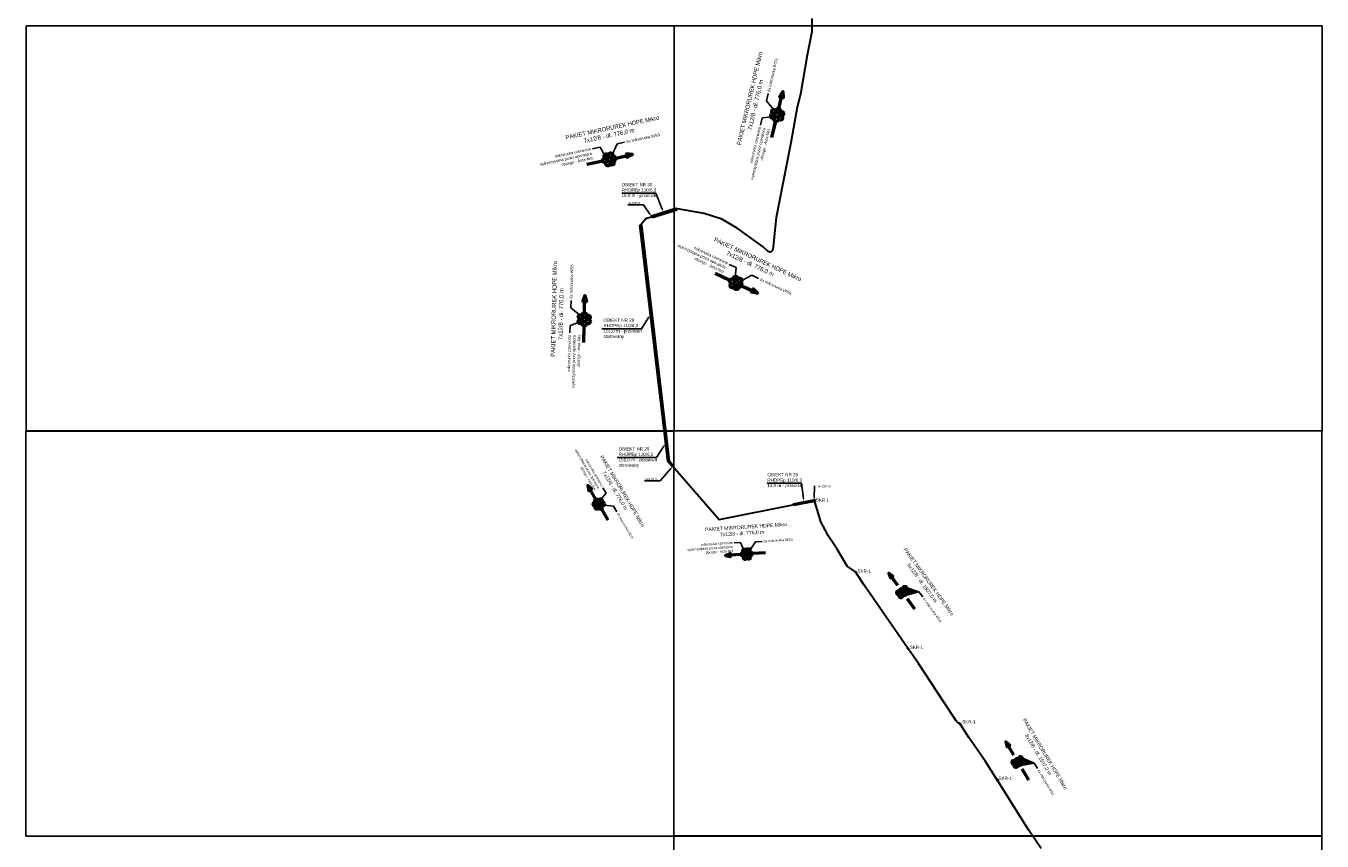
# Model space of a CAD drawing. Header units: millimetres. Extents: x 6424908 to 6427600, y 5873000 to 5879269.
# Tile 8 of 10: x 6426400 to 6427200, y 5875246 to 5875749. Entities that reach past the tile are written whole.
import ezdxf
from ezdxf import colors
from ezdxf.entities.mleader import LeaderData, LeaderLine
from ezdxf.math import Vec2, Vec3

# ---------------------------------------------------------------- set-up
doc = ezdxf.new("R2010")
doc.units = ezdxf.units.MM
doc.header["$LTSCALE"] = 0.5
doc.header["$XCLIPFRAME"] = 2
doc.layers.get('0').update_dxf_attribs({"linetype": 'CONTINUOUS'})
for name, color, linetype, lineweight in [('OBIEKTY', 5, 'CONTINUOUS', 30), ('OBIEKTY - OPIS', 170, 'CONTINUOUS', 30), ('RUROCIĄG', 30, 'CONTINUOUS', 30), ('RUROCIĄG - DZIERŻAWA', 5, 'CONTINUOUS', 30)]:
    doc.layers.add(name, color=color, linetype=linetype, lineweight=lineweight)
doc.layers.add('RASTER', color=252, linetype='CONTINUOUS')
doc.styles.add('1 500', font='calibri.ttf', dxfattribs={"height": 1.5})
picture_1 = doc.add_image_def('image7.tif', size_in_pixel=(13216, 9429))
picture_2 = doc.add_image_def('image8.tif', size_in_pixel=(13216, 9476))
picture_3 = doc.add_image_def('image9.tif', size_in_pixel=(13216, 9448))
picture_4 = doc.add_image_def('image10.tif', size_in_pixel=(13216, 9417))
picture_5 = doc.add_image_def('image23.tif', size_in_pixel=(13714, 10589))

# ---------------------------------------------------------------- blocks, each defined once
blk = doc.blocks.new('A$C0473530E')
at = {"lineweight": 50, "true_color": 0x010101}
h = blk.add_hatch(color=18, dxfattribs=at)
h.dxf.hatch_style = 1
h.paths.add_polyline_path([(54.5, 4.8), (48.3, 6.7), (54.5, 8.6), (54.5, 6.7)])
edge = h.paths.add_edge_path()
edge.add_line((67.4, 6.7), (48.3, 6.7))
edge.add_line((67.4, 6.7), (48.3, 6.7))
at = {"color": 18, "linetype": 'ByBlock', "lineweight": -2, "true_color": 0x010101}
blk.add_line((88.9, 23.4), (96.9, 23.4), dxfattribs=at)
for points in [[(76.4, 14.5), (88.9, 23.4)], [(77.9, 5.6), (88.9, 23.4)], [(78, 10.3), (88.9, 23.4)], [(80.7, 15.2), (88.9, 23.4)], [(82.4, 5.7), (88.9, 23.4)], [(82.7, 10.1), (88.9, 23.4)]]:
    blk.add_lwpolyline(points, dxfattribs=at)
at = {"color": 18, "lineweight": 50, "true_color": 0x010101}
for points in [[(67.4, 6.7), (48.3, 6.7), (54.5, 8.6), (54.5, 6.7)], [(60.5, 6.7), (48.3, 6.7), (54.5, 4.8), (54.5, 6.7)], [(103.6, 6.7), (87.6, 6.7)], [(103.6, 6.7), (88.2, 6.7)]]:
    blk.add_lwpolyline(points, dxfattribs=at)
at = {"color": 5, "lineweight": 50}
blk.add_circle((75.1, 2.3), 2.32, dxfattribs=at)
at = {"color": 1, "lineweight": 50}
blk.add_circle((75.2, 11.7), 2.32, dxfattribs=at)
at = {"color": 34, "lineweight": 50, "true_color": 0x964b00}
blk.add_circle((75.2, 7), 2.32, dxfattribs=at)
at = {"color": 3, "lineweight": 50}
blk.add_circle((79.9, 2.4), 2.32, dxfattribs=at)
at = {"color": 2, "lineweight": 50}
blk.add_circle((80, 11.6), 2.32, dxfattribs=at)
at = {"color": 18, "lineweight": 50, "true_color": 0x010101}
blk.add_circle((80, 7), 2.32, dxfattribs=at)
at = {"color": 18, "true_color": 0x010101}
for points in [[(77.5, 14.8), (75.6, 13.9), (77.1, 15.4)], [(78.3, 10.1), (76.8, 8.8), (77.8, 10.5)], [(78.2, 5.4), (76.8, 3.9), (77.6, 5.7)], [(80.9, 15), (79.3, 13.8), (80.4, 15.5)], [(82.7, 5.6), (81.7, 3.8), (82.1, 5.8)], [(83, 10), (81.9, 8.3), (82.4, 10.3)]]:
    blk.add_solid(points, dxfattribs=at)
at = {"color": 250, "ltscale": 0.3, "insert": (31.1, 42.8), "char_height": 4.5, "attachment_point": 1, "style": '1 500'}
blk.add_mtext_dynamic_manual_height_columns('\\pi4.4216;{\\fArial Narrow|b0|i0|c0|p34;\\C18;\\c65793;PAKIET MIKRORUREK HDPE Mikro \\P\\pi22.432;\\fArial Narrow|b0|i0|c238|p34;6\\fArial Narrow|b0|i0|c0|p34;x1\\fArial Narrow|b0|i0|c238|p34;2\\fArial Narrow|b0|i0|c0|p34;/\\fArial Narrow|b0|i0|c238|p34;8\\fArial Narrow|b0|i0|c0|p34; \\fArial Narrow|b0|i0|c238|p34;- dł. 1507,0 m}', width=92.735, gutter_width=7.5, heights=[0], dxfattribs=at)
at = {"color": 18, "true_color": 0x010101, "insert": (98.9, 25), "char_height": 3, "attachment_point": 1}
blk.add_mtext('{\\fArial|b0|i0|c238|p34;6\\fArial|b0|i0|c0|p34;x mikrorurka WSS}', dxfattribs=at)
blk = doc.blocks.new('A$C2EBE6AF5')
at = {"lineweight": 50, "true_color": 0x010101}
h = blk.add_hatch(color=18, dxfattribs=at)
h.dxf.hatch_style = 1
h.paths.add_polyline_path([(55.1, 8.4), (48.9, 6.5), (55.1, 4.6), (55.1, 6.5)])
edge = h.paths.add_edge_path()
edge.add_line((67.9, 6.5), (48.9, 6.5))
edge.add_line((67.9, 6.5), (48.9, 6.5))
at = {"color": 1, "lineweight": 50}
for p, q in [((74.1, 11.7), (71.8, 9.4)), ((74.1, 9.4), (71.8, 11.7))]:
    blk.add_line(p, q, dxfattribs=at)
at = {"color": 18, "lineweight": 50, "true_color": 0x010101}
for points in [[(61.1, 6.5), (48.9, 6.5), (55.1, 8.4), (55.1, 6.5)], [(68, 6.5), (48.9, 6.5), (55.1, 4.6), (55.1, 6.5)], [(98.4, 6.5), (82.4, 6.5)], [(98.4, 6.5), (83, 6.5)]]:
    blk.add_lwpolyline(points, dxfattribs=at)
blk.add_circle((70.8, 6.4), 2.32, dxfattribs=at)
at = {"color": 1, "lineweight": 50}
blk.add_circle((73, 10.5), 2.32, dxfattribs=at)
at = {"color": 30, "lineweight": 50}
blk.add_circle((73, 2.3), 2.32, dxfattribs=at)
at = {"color": 3, "lineweight": 50}
blk.add_circle((75.4, 6.5), 2.32, dxfattribs=at)
at = {"color": 253, "lineweight": 50}
blk.add_circle((77.7, 2.4), 2.32, dxfattribs=at)
at = {"color": 5, "lineweight": 50}
blk.add_circle((77.7, 10.6), 2.32, dxfattribs=at)
at = {"color": 6, "lineweight": 50}
blk.add_circle((80, 6.4), 2.32, dxfattribs=at)
at = {"color": 250, "ltscale": 0.3, "insert": (21.6, 42.2), "char_height": 4.5, "attachment_point": 1, "style": '1 500'}
blk.add_mtext_dynamic_manual_height_columns('\\pi4.4216;{\\fArial Narrow|b0|i0|c0|p34;\\C18;\\c65793;PAKIET MIKRORUREK HDPE Mikro \\P\\pi22.432;\\fArial Narrow|b0|i0|c238|p34;7\\fArial Narrow|b0|i0|c0|p34;x1\\fArial Narrow|b0|i0|c238|p34;2\\fArial Narrow|b0|i0|c0|p34;/8 \\fArial Narrow|b0|i0|c238|p34;- dł. 776,0 m}', width=92.735, gutter_width=7.5, heights=[0], dxfattribs=at)
at = {"color": 18, "true_color": 0x010101}
ml = blk.add_multileader_mtext('Standard', dxfattribs=at)
ml.set_content('{\\fArial|b0|i0|c0|p34;mikrorurka czerwona \\Pwykorzystana przez operatora\\Pobcego - Asta-Net}', color=(1, 1, 1))
ml.set_leader_properties()
ml.build(insert=Vec2(0, 0))
ml.multileader.update_dxf_attribs({"text_top_attachment_type": 0, "text_bottom_attachment_type": 0, "arrow_head_size": 2})
ctx = ml.context
ctx.base_point, ctx.char_height, ctx.arrow_head_size, ctx.plane_origin = Vec3(0.9, 21.2), 3, 2, Vec3(72.5, 10)
ctx.text_align_type = 2
notes = []
notes.append((ctx, [(0, (1, 1, 0), (68.6, 21.2), (-1, 0), 8, [(0, [(71.7, 12.4)], 256, [])])]))
ctx.mtext.insert, ctx.mtext.alignment, ctx.mtext.flow_direction = Vec3(58.6, 23.2), 3, 5
ml = blk.add_multileader_mtext('Standard', dxfattribs=at)
ml.set_content('{\\fArial|b0|i0|c0|p34;6x mikrorurka WSS}', color=(1, 1, 1))
ml.set_leader_properties()
ml.build(insert=Vec2(0, 0))
ml.multileader.update_dxf_attribs({"text_top_attachment_type": 0, "text_bottom_attachment_type": 0, "arrow_head_size": 2})
ctx = ml.context
ctx.base_point, ctx.char_height, ctx.arrow_head_size, ctx.plane_origin = Vec3(95.1, 20.8), 3, 2, Vec3(80, 11.3)
notes.append((ctx, [(0, (1, 1, 0), (87.1, 20.8), (1, 0), 8, [(5, [(78.1, 12.9), (73.1, 6.6), (75, 3.5), (79.9, 3), (81, 8.5), (77.3, 7.9)], 256, [])])]))
ctx.mtext.insert, ctx.mtext.flow_direction = Vec3(97.1, 22.4), 5
for ctx, leaders in notes:
    for number, flags, end, landing, length, lines in leaders:
        leader = LeaderData()
        leader.index, (leader.has_last_leader_line, leader.has_dogleg_vector, leader.attachment_direction) = number, flags
        leader.last_leader_point, leader.dogleg_vector, leader.dogleg_length = Vec3(end), Vec3(landing), length
        for number, points, colour, breaks in lines:
            line = LeaderLine()
            line.index, line.vertices, line.color, line.breaks = number, Vec3.list(points), colors.encode_raw_color(colour), breaks
            leader.lines.append(line)
        ctx.leaders.append(leader)
blk = doc.blocks.new('ertyuiop')
at = {"lineweight": 50, "true_color": 0x010101}
h = blk.add_hatch(color=18, dxfattribs=at)
h.dxf.hatch_style = 1
h.paths.add_polyline_path([(6426771.4, 5875668.05), (6426774.71, 5875669.9), (6426770.93, 5875670.21), (6426771.16, 5875669.13)])
edge = h.paths.add_edge_path()
edge.add_line((6426763.83, 5875667.55), (6426774.71, 5875669.9))
edge.add_line((6426763.83, 5875667.55), (6426774.71, 5875669.9))
at = {"color": 1, "lineweight": 50}
for p, q in [((6426759.25, 5875668.33), (6426757.65, 5875669.36)), ((6426758.96, 5875669.64), (6426757.93, 5875668.04))]:
    blk.add_line(p, q, dxfattribs=at)
at = {"color": 18, "lineweight": 50, "true_color": 0x010101}
for points in [[(6426746.37, 5875663.78), (6426756.19, 5875665.9)], [(6426746.37, 5875663.78), (6426755.57, 5875665.77)], [(6426764.31, 5875667.65), (6426774.71, 5875669.9), (6426770.93, 5875670.21), (6426771.16, 5875669.13)], [(6426767.75, 5875668.4), (6426774.71, 5875669.9), (6426771.4, 5875668.05), (6426771.16, 5875669.13)]]:
    blk.add_lwpolyline(points, dxfattribs=at)
blk.add_circle((6426757.68, 5875666.22), 1.36, dxfattribs=at)
at = {"color": 1, "lineweight": 50}
blk.add_circle((6426758.45, 5875668.84), 1.36, dxfattribs=at)
at = {"color": 30, "lineweight": 50}
blk.add_circle((6426759.46, 5875664.16), 1.36, dxfattribs=at)
at = {"color": 3, "lineweight": 50}
blk.add_circle((6426760.31, 5875666.87), 1.36, dxfattribs=at)
at = {"color": 5, "lineweight": 50}
blk.add_circle((6426761.16, 5875669.46), 1.36, dxfattribs=at)
at = {"color": 253, "lineweight": 50}
blk.add_circle((6426762.11, 5875664.8), 1.36, dxfattribs=at)
at = {"color": 6, "lineweight": 50}
blk.add_circle((6426762.98, 5875667.36), 1.36, dxfattribs=at)
at = {"color": 250, "ltscale": 0.3, "insert": (6426730.5, 5875681.05), "char_height": 2.6325, "attachment_point": 1, "rotation": 12.17144, "style": '1 500'}
blk.add_mtext_dynamic_manual_height_columns('\\pi2.5866;{\\fArial Narrow|b0|i0|c0|p34;\\C18;\\c65793;PAKIET MIKRORUREK HDPE Mikro \\P\\pi13.123;\\fArial Narrow|b0|i0|c238|p34;7\\fArial Narrow|b0|i0|c0|p34;x1\\fArial Narrow|b0|i0|c238|p34;2\\fArial Narrow|b0|i0|c0|p34;/8 \\fArial Narrow|b0|i0|c238|p34;- dł. 776,0 m}', width=92.7347, gutter_width=7.5, heights=[0], dxfattribs=at)
at = {"color": 18, "true_color": 0x010101}
ml = blk.add_multileader_mtext('Standard', dxfattribs=at)
ml.set_content('{\\fArial|b0|i0|c0|p34;6x mikrorurka WSS}', color=(1, 1, 1))
ml.set_leader_properties()
ml.build(insert=Vec2(0, 0))
ml.multileader.update_dxf_attribs({"text_top_attachment_type": 0, "text_bottom_attachment_type": 0, "arrow_head_size": 1.17})
ctx = ml.context
ctx.base_point, ctx.char_height, ctx.arrow_head_size, ctx.landing_gap_size, ctx.plane_origin, ctx.plane_x_axis, ctx.plane_y_axis = Vec3(6426769.79, 5875677.47), 1.755, 1.17, 1.17, Vec3(6426762.34, 5875670.13), Vec3(0.977521, 0.210838), Vec3(-0.210838, 0.977521)
notes = []
notes.append((ctx, [(0, (1, 1, 0), (6426765.22, 5875676.49), (0.977521, 0.210838), 4.68, [(5, [(6426761.05, 5875670.81), (6426759.01, 5875666.48), (6426760.62, 5875664.87), (6426763.43, 5875665.1), (6426763.3, 5875668.68), (6426761.23, 5875667.87)], 256, [])])]))
ctx.mtext.insert, ctx.mtext.text_direction, ctx.mtext.rotation, ctx.mtext.flow_direction = Vec3(6426770.75, 5875678.59), Vec3(0.977521, 0.210838), 0.212432, 5
ml = blk.add_multileader_mtext('Standard', dxfattribs=at)
ml.set_content('{\\fArial|b0|i0|c0|p34;mikrorurka czerwona \\Pwykorzystana przez operatora\\Pobcego - Asta-Net}', color=(1, 1, 1))
ml.set_leader_properties()
ml.build(insert=Vec2(0, 0))
ml.multileader.update_dxf_attribs({"text_top_attachment_type": 0, "text_bottom_attachment_type": 0, "arrow_head_size": 1.17})
ctx = ml.context
ctx.base_point, ctx.char_height, ctx.arrow_head_size, ctx.landing_gap_size, ctx.plane_origin, ctx.plane_x_axis, ctx.plane_y_axis = Vec3(6426715.92, 5875666.08), 1.755, 1.17, 1.17, Vec3(6426758.23, 5875668.51), Vec3(0.977521, 0.210838), Vec3(-0.210838, 0.977521)
ctx.text_align_type = 2
notes.append((ctx, [(0, (1, 1, 0), (6426754.64, 5875674.43), (-0.977521, -0.210838), 4.68, [(0, [(6426757.45, 5875669.77)], 256, [])])]))
ctx.mtext.insert, ctx.mtext.text_direction, ctx.mtext.rotation, ctx.mtext.alignment, ctx.mtext.flow_direction = Vec3(6426748.68, 5875674.31), Vec3(0.977521, 0.210838), 0.212432, 3, 5
for ctx, leaders in notes:
    for number, flags, end, landing, length, lines in leaders:
        leader = LeaderData()
        leader.index, (leader.has_last_leader_line, leader.has_dogleg_vector, leader.attachment_direction) = number, flags
        leader.last_leader_point, leader.dogleg_vector, leader.dogleg_length = Vec3(end), Vec3(landing), length
        for number, points, colour, breaks in lines:
            line = LeaderLine()
            line.index, line.vertices, line.color, line.breaks = number, Vec3.list(points), colors.encode_raw_color(colour), breaks
            leader.lines.append(line)
        ctx.leaders.append(leader)

msp = doc.modelspace()

# ---------------------------------------------------------------- linework, layer by layer
at = {"layer": 'OBIEKTY', "ltscale": 0.3}
for p, q in [((6426801.85, 5875636.7), (6426786.44, 5875631.84)), ((6426786.73, 5875630.88), (6426802.14, 5875635.74)), ((6426802.14, 5875635.74), (6426801.85, 5875636.7)), ((6426779.21, 5875626.34), (6426780.21, 5875626.4)), ((6426780.21, 5875626.4), (6426797.3, 5875480.79)), ((6426786.44, 5875631.84), (6426786.73, 5875630.88)), ((6426796.37, 5875480.4), (6426797.29, 5875480.8)), ((6426797.3, 5875480.79), (6426796.37, 5875480.4)), ((6426797.29, 5875480.8), (6426800.02, 5875477.87)), ((6426800.02, 5875477.87), (6426799.27, 5875477.2)), ((6426874.07, 5875454.31), (6426886.66, 5875456.77)), ((6426874.19, 5875453.29), (6426874.07, 5875454.31)), ((6426886.84, 5875455.8), (6426874.19, 5875453.29)), ((6426886.66, 5875456.77), (6426886.84, 5875455.8))]:
    msp.add_line(p, q, dxfattribs=at)
msp.add_lwpolyline([(6426799.27, 5875477.2), (6426796.37, 5875480.4), (6426779.21, 5875626.34)], dxfattribs=at)
at = {"layer": 'RUROCIĄG', "ltscale": 100}
for points in [[(6426885.43, 5875753.69), (6426885.43, 5875745.54), (6426882.57, 5875731.18), (6426878.33, 5875707.14), (6426876.37, 5875699.04), (6426872.45, 5875677.04), (6426863.29, 5875631.02), (6426861.27, 5875611.08), (6426860.85, 5875610.35), (6426860.25, 5875609.84), (6426859.69, 5875609.63), (6426859.24, 5875609.67), (6426858.97, 5875609.69), (6426858.44, 5875610.03), (6426855.23, 5875612.92), (6426839.31, 5875624.39), (6426829.87, 5875629.92), (6426818.95, 5875633.49), (6426802.41, 5875636.35), (6426782.8, 5875630.16), (6426779.71, 5875626.37), (6426779.97, 5875624.19), (6426794.83, 5875497.83)], [(6426799.42, 5875477.8), (6426828.13, 5875444.61), (6426874.67, 5875453.83), (6426887.05, 5875456.3)]]:
    msp.add_lwpolyline(points, dxfattribs=at)
at = {"layer": 'RUROCIĄG - DZIERŻAWA', "ltscale": 100}
msp.add_lwpolyline([(6426794.83, 5875497.83), (6426796.83, 5875480.79), (6426799.42, 5875477.8)], dxfattribs=at)
at = {"layer": 'RUROCIĄG - DZIERŻAWA', "ltscale": 0.3}
for points in [[(6426886.85, 5875455.79), (6426886.66, 5875456.77), (6426887.16, 5875456.87), (6426887.34, 5875455.88)], [(6426912.68, 5875411.18), (6426912.11, 5875412), (6426912.52, 5875412.29), (6426913.09, 5875411.47)], [(6426944.84, 5875364.37), (6426944.27, 5875365.19), (6426944.68, 5875365.48), (6426945.25, 5875364.66)], [(6426976.96, 5875317.99), (6426976.19, 5875318.64), (6426976.52, 5875319.02), (6426977.28, 5875318.38)], [(6427000.02, 5875283.15), (6426999.49, 5875284), (6426999.91, 5875284.26), (6427000.45, 5875283.41)]]:
    msp.add_lwpolyline(points, close=True, dxfattribs=at)
msp.add_lwpolyline([(6427026.91, 5875241.59), (6427019.13, 5875253.06), (6427002.94, 5875279.02), (6427000.2, 5875283.26), (6426999.65, 5875284.1), (6426992.49, 5875295.17), (6426982.3, 5875310.15), (6426977.12, 5875318.18), (6426976.34, 5875318.8), (6426975.44, 5875319.14), (6426974.37, 5875320.39), (6426966.82, 5875331.88), (6426951.13, 5875355.79), (6426945.08, 5875364.53), (6426944.51, 5875365.35), (6426917.74, 5875404.07), (6426912.96, 5875411.38), (6426912.38, 5875412.26), (6426907.22, 5875415.74), (6426901, 5875426.2), (6426895.71, 5875434.27), (6426893.69, 5875438.13), (6426891.02, 5875443.11), (6426889.54, 5875448.04), (6426887.86, 5875453.46), (6426887.05, 5875456.3)], dxfattribs=at)

# ---------------------------------------------------------------- block references
for p, rotation in [((8966086.71, -2453714.83), 64.51873654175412), ((-2244349.11, 5077334.12), 322.824617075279), ((10637528.27, -1746505.87), 76.48315368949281)]:
    msp.add_blockref('ertyuiop', p, dxfattribs=dict(rotation=rotation))
msp.add_blockref('ertyuiop', (0, 0))
for name, p, xscale, yscale, zscale, rotation in [('A$C2EBE6AF5', (6426731.68, 5875484.84), 0.4999999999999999, 0.4999999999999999, 0.4999999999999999, 300.7717426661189), ('A$C2EBE6AF5', (6426807.84, 5875417.58), 0.5, 0.5, 0.5, 3.778375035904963), ('A$C0473530E', (6426915.96, 5875429.18), 0.4999999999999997, 0.4999999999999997, 0.4999999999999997, 305.877662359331), ('A$C0473530E', (6426989.84, 5875326.42), 0.4999999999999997, 0.4999999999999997, 0.4999999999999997, 300.882833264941)]:
    msp.add_blockref(name, p, dxfattribs=dict(xscale=xscale, yscale=yscale, zscale=zscale, rotation=rotation))

# ---------------------------------------------------------------- texts
at = {"layer": 'OBIEKTY - OPIS', "char_height": 2, "attachment_point": 1}
for s, insert in [('{\\fArial|b0|i0|c0|p34;OBIEKT NR \\fArial|b0|i0|c238|p34;30\\P\\fArial|b0|i0|c0|p34;RHDPEp \\fArial|b0|i0|c238|p34;110\\fArial|b0|i0|c0|p34;/\\fArial|b0|i0|c238|p34;6\\fArial|b0|i0|c0|p34;,3}\\P{\\fArial|b0|i0|c238|p34;16\\fArial|b0|i0|c0|p34;,0 m - prze\\fArial|b0|i0|c238|p34;cisk}', (6426767.94, 5875652.27)), ('{\\fArial|b0|i0|c0|p34;OBIEKT NR \\fArial|b0|i0|c238|p34;29\\P\\fArial|b0|i0|c0|p34;RHDPEp \\fArial|b0|i0|c238|p34;110\\fArial|b0|i0|c0|p34;/\\fArial|b0|i0|c238|p34;6\\fArial|b0|i0|c0|p34;,3}\\P{\\fArial|b0|i0|c238|p34;151\\fArial|b0|i0|c0|p34;,0 m - prz\\fArial|b0|i0|c238|p34;ewiert\\Psterowany}', (6426756.74, 5875568.64)), ('{\\fArial|b0|i0|c0|p34;OBIEKT NR \\fArial|b0|i0|c238|p34;29\\P\\fArial|b0|i0|c0|p34;RHDPEp \\fArial|b0|i0|c238|p34;110\\fArial|b0|i0|c0|p34;/\\fArial|b0|i0|c238|p34;6\\fArial|b0|i0|c0|p34;,3}\\P{\\fArial|b0|i0|c238|p34;151\\fArial|b0|i0|c0|p34;,0 m - prz\\fArial|b0|i0|c238|p34;ewiert\\Psterowany}', (6426766.09, 5875489.16)), ('{\\fArial|b0|i0|c0|p34;OBIEKT NR \\fArial|b0|i0|c238|p34;28\\P\\fArial|b0|i0|c0|p34;RHDPEp \\fArial|b0|i0|c238|p34;110\\fArial|b0|i0|c0|p34;/\\fArial|b0|i0|c238|p34;6\\fArial|b0|i0|c0|p34;,3}\\P{\\fArial|b0|i0|c238|p34;13\\fArial|b0|i0|c0|p34;,0 m - prze\\fArial|b0|i0|c238|p34;cisk}', (6426857.9, 5875473.26))]:
    msp.add_mtext_dynamic_manual_height_columns(s, width=60.6925, gutter_width=12.5, heights=[0], dxfattribs=dict(at, insert=insert))
at = {"layer": 'RUROCIĄG - DZIERŻAWA', "char_height": 2, "attachment_point": 1, "rotation": 358.93982}
for insert in [(6426887.8, 5875457.74), (6426913.61, 5875413.83), (6426945.81, 5875366.8), (6426978.19, 5875320.79), (6427000.66, 5875285.93)]:
    msp.add_mtext_dynamic_manual_height_columns('{\\fArial|b0|i0|c238|p34;SKR-1}', width=2.9514, gutter_width=12.5, heights=[0], dxfattribs=dict(at, insert=insert))

# ---------------------------------------------------------------- pictures from other files: only their frames are drawn
at = {"layer": 'RASTER', "ltscale": 0.3}
image = msp.add_image(picture_3, insert=(6426392.19, 5875466.1), size_in_units=(419.61, 299.97), dxfattribs=at)
image.set_boundary_path([(258.1, 531.3), (12854.9, 8404.14)])
image = msp.add_image(picture_1, insert=(6426790.97, 5875465.36), size_in_units=(419.61, 299.37), dxfattribs=at)
image.set_boundary_path([(295.03, 488.17), (12893.2, 8361.8)])
image = msp.add_image(picture_4, insert=(6426391.25, 5875216.24), size_in_units=(419.61, 298.99), dxfattribs=at)
image.set_boundary_path([(281.6, 504.2), (12881.1, 8377.7)])
image = msp.add_image(picture_2, insert=(6426789.31, 5875216.14), size_in_units=(419.61, 300.86), dxfattribs=at)
image.set_boundary_path([(344, 557.94), (12941.6, 8432.2)])
at = {"layer": 'RASTER'}
image = msp.add_image(picture_5, insert=(6426786.78, 5874939.17), size_in_units=(435.42, 336.2), dxfattribs=at)
image.set_boundary_path([(421.2, 820.8), (13019.86, 8691.45)])

# ---------------------------------------------------------------- leaders
at = {"layer": 'OBIEKTY - OPIS', "lineweight": 30}
ml = msp.add_multileader_mtext('Standard', dxfattribs=at)
ml.set_content('', color=256)
ml.set_leader_properties()
ml.build(insert=Vec2(0, 0))
ml.multileader.update_dxf_attribs({"text_top_attachment_type": 0, "text_bottom_attachment_type": 0, "dogleg_length": 24.79, "arrow_head_size": 2})
ctx = ml.context
ctx.base_point, ctx.arrow_head_size, ctx.plane_origin = Vec3(6426764.02, 5875645.92), 2, Vec3(6426813.28, 5875639.82)
ctx.text_align_type = 2
notes = []
notes.append((ctx, [(1, (1, 1, 0), (6426789.14, 5875645.92), (-1, 0), 21.12, [(0, [(6426793.81, 5875634.22)], 256, [])])]))
ctx.mtext.insert, ctx.mtext.text_direction, ctx.mtext.alignment, ctx.mtext.flow_direction, ctx.mtext.extrusion = Vec3(6426766.02, 5875647.92), Vec3(-1, 0), 3, 5, Vec3(0, 0, -1)
at = {"layer": 'OBIEKTY - OPIS', "linetype": 'ByBlock', "lineweight": 30}
ml = msp.add_multileader_mtext('Standard', dxfattribs=at)
ml.set_content('{\\fArial|b0|i0|c238|p39;3+530.0}', color=5)
ml.set_leader_properties()
ml.build(insert=Vec2(0, 0))
ml.multileader.update_dxf_attribs({"text_right_attachment_type": 6, "text_top_attachment_type": 0, "text_bottom_attachment_type": 0, "dogleg_length": 0.247, "arrow_head_size": 2})
ctx = ml.context
ctx.base_point, ctx.char_height, ctx.arrow_head_size, ctx.plane_origin = Vec3(6426769.83, 5875639.8), 1.5, 2, Vec3(6426798.94, 5875682.25)
ctx.right_attachment, ctx.attachment_type = 6, 2
notes.append((ctx, [(0, (1, 1, 0), (6426781.52, 5875638.76), (-1, 0), 0.247, [(0, [(6426786.58, 5875631.35)], 256, [])])]))
ctx.mtext.insert, ctx.mtext.flow_direction = Vec3(6426771.83, 5875640.56), 5
at = {"layer": 'OBIEKTY - OPIS', "lineweight": 30}
ml = msp.add_multileader_mtext('Standard', dxfattribs=at)
ml.set_content('', color=256)
ml.set_leader_properties()
ml.build(insert=Vec2(0, 0))
ml.multileader.update_dxf_attribs({"text_top_attachment_type": 0, "text_bottom_attachment_type": 0, "dogleg_length": 24.79, "arrow_head_size": 2})
ctx = ml.context
ctx.base_point, ctx.arrow_head_size, ctx.plane_origin = Vec3(6426751.78, 5875562.28), 2, Vec3(6426818.91, 5875559.98)
ctx.text_align_type = 2
notes.append((ctx, [(1, (1, 1, 0), (6426780.15, 5875562.28), (-1, 0), 24.37, [(0, [(6426785.66, 5875570.95)], 256, [])])]))
ctx.mtext.insert, ctx.mtext.text_direction, ctx.mtext.alignment, ctx.mtext.flow_direction, ctx.mtext.extrusion = Vec3(6426753.78, 5875564.28), Vec3(-1, 0), 3, 5, Vec3(0, 0, -1)
ml = msp.add_multileader_mtext('Standard', dxfattribs=at)
ml.set_content('', color=256)
ml.set_leader_properties()
ml.build(insert=Vec2(0, 0))
ml.multileader.update_dxf_attribs({"text_top_attachment_type": 0, "text_bottom_attachment_type": 0, "dogleg_length": 24.79, "arrow_head_size": 2})
ctx = ml.context
ctx.base_point, ctx.arrow_head_size, ctx.plane_origin = Vec3(6426761.13, 5875482.8), 2, Vec3(6426828.26, 5875480.5)
ctx.text_align_type = 2
notes.append((ctx, [(1, (1, 1, 0), (6426789.5, 5875482.8), (-1, 0), 24.37, [(0, [(6426795.01, 5875491.47)], 256, [])])]))
ctx.mtext.insert, ctx.mtext.text_direction, ctx.mtext.alignment, ctx.mtext.flow_direction, ctx.mtext.extrusion = Vec3(6426763.13, 5875484.8), Vec3(-1, 0), 3, 5, Vec3(0, 0, -1)
at = {"layer": 'OBIEKTY - OPIS', "linetype": 'ByBlock', "lineweight": 30}
ml = msp.add_multileader_mtext('Standard', dxfattribs=at)
ml.set_content('{\\fArial|b0|i0|c238|p39;3+370.0}', color=5)
ml.set_leader_properties()
ml.build(insert=Vec2(0, 0))
ml.multileader.update_dxf_attribs({"text_right_attachment_type": 6, "text_top_attachment_type": 0, "text_bottom_attachment_type": 0, "dogleg_length": 0.247, "arrow_head_size": 2})
ctx = ml.context
ctx.base_point, ctx.char_height, ctx.arrow_head_size, ctx.plane_origin = Vec3(6426780.09, 5875469.55), 1.5, 2, Vec3(6426821.47, 5875509.15)
ctx.right_attachment, ctx.attachment_type = 6, 2
notes.append((ctx, [(0, (1, 1, 0), (6426791.78, 5875468.51), (-1, 0), 0.247, [(0, [(6426799.65, 5875477.54)], 256, [])])]))
ctx.mtext.insert, ctx.mtext.flow_direction = Vec3(6426782.09, 5875470.31), 5
at = {"layer": 'OBIEKTY - OPIS', "lineweight": 30}
ml = msp.add_multileader_mtext('Standard', dxfattribs=at)
ml.set_content('', color=256)
ml.set_leader_properties()
ml.build(insert=Vec2(0, 0))
ml.multileader.update_dxf_attribs({"text_top_attachment_type": 0, "text_bottom_attachment_type": 0, "dogleg_length": 24.79, "arrow_head_size": 2})
ctx = ml.context
ctx.base_point, ctx.arrow_head_size, ctx.plane_origin = Vec3(6426853.86, 5875467.11), 2, Vec3(6426908.59, 5875463.12)
ctx.text_align_type = 2
notes.append((ctx, [(1, (1, 1, 0), (6426878.98, 5875467.11), (-1, 0), 21.12, [(0, [(6426880.36, 5875455.54)], 256, [])])]))
ctx.mtext.insert, ctx.mtext.text_direction, ctx.mtext.alignment, ctx.mtext.flow_direction, ctx.mtext.extrusion = Vec3(6426855.86, 5875469.11), Vec3(-1, 0), 3, 5, Vec3(0, 0, -1)
at = {"layer": 'OBIEKTY - OPIS', "linetype": 'ByBlock', "lineweight": 30}
ml = msp.add_multileader_mtext('Standard', dxfattribs=at)
ml.set_content('{\\fArial|b0|i0|c238|p39;3+267.0}', color=5)
ml.set_leader_properties()
ml.build(insert=Vec2(0, 0))
ml.multileader.update_dxf_attribs({"text_right_attachment_type": 6, "text_top_attachment_type": 0, "text_bottom_attachment_type": 0, "dogleg_length": 0.247, "arrow_head_size": 2})
ctx = ml.context
ctx.base_point, ctx.char_height, ctx.arrow_head_size, ctx.plane_origin = Vec3(6426887.23, 5875465.19), 1.5, 2, Vec3(6426894.25, 5875505.55)
ctx.right_attachment, ctx.attachment_type = 6, 2
notes.append((ctx, [(1, (1, 1, 0), (6426886.99, 5875465.19), (1, 0), 0.247, [(0, [(6426886.77, 5875456.24)], 256, [])])]))
ctx.mtext.insert, ctx.mtext.flow_direction = Vec3(6426889.23, 5875465.96), 5
for ctx, leaders in notes:
    for number, flags, end, landing, length, lines in leaders:
        leader = LeaderData()
        leader.index, (leader.has_last_leader_line, leader.has_dogleg_vector, leader.attachment_direction) = number, flags
        leader.last_leader_point, leader.dogleg_vector, leader.dogleg_length = Vec3(end), Vec3(landing), length
        for number, points, colour, breaks in lines:
            line = LeaderLine()
            line.index, line.vertices, line.color, line.breaks = number, Vec3.list(points), colors.encode_raw_color(colour), breaks
            leader.lines.append(line)
        ctx.leaders.append(leader)

doc.saveas('drawing.dxf')
